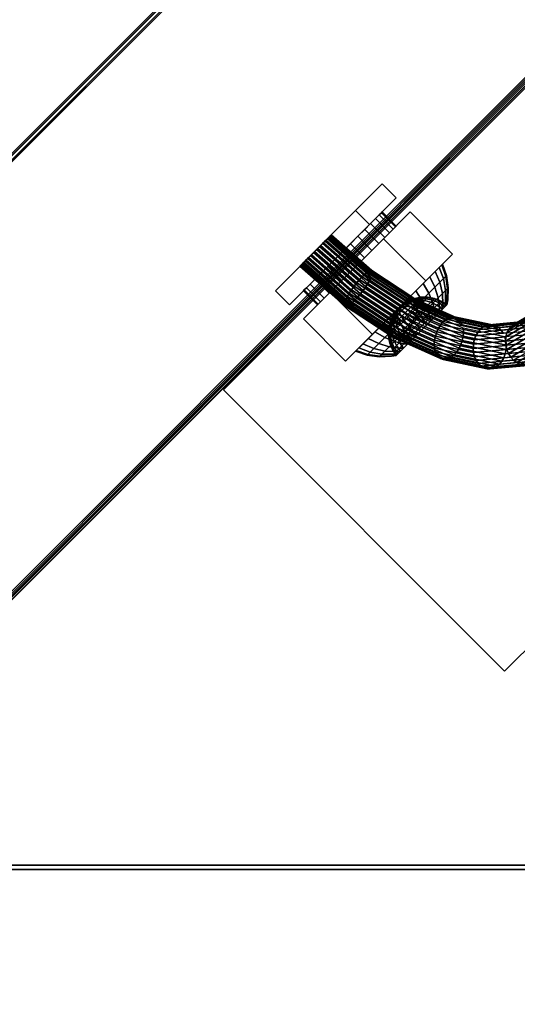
# Model space of a CAD drawing. Header units: millimetres. Extents: x -70539 to 23478, y -51814 to 44720.
# Tile 218 of 256: x -69687 to -69574, y 30158 to 30381. Entities that reach past the tile are written whole.
import ezdxf

# ---------------------------------------------------------------- set-up
doc = ezdxf.new("R2010")
doc.units = ezdxf.units.MM
doc.layers.add('WM_urządzenia', color=6, linetype='Continuous')

# ---------------------------------------------------------------- blocks, each defined once
blk = doc.blocks.new('QMODEL_9fe9ba68_e395_459a_b4eb_8e655886be56')
at = {"color": 253}
for points, invisible_edges in [([(308.947363, 61.453451, -446), (519.5, 519.5, -446), (519.5, -519.5, -446)], 15), ([(308.947363, 61.453451, -448), (519.5, 519.5, -448), (519.5, -519.5, -448)], 15), ([(315, 0, -446), (308.947363, 61.453451, -446), (519.5, -519.5, -446)], 15), ([(315, 0, -448), (308.947363, 61.453451, -448), (519.5, -519.5, -448)], 15), ([(308.947363, -61.453451, -446), (315, 0, -446), (519.5, -519.5, -446)], 15), ([(308.947363, -61.453451, -448), (315, 0, -448), (519.5, -519.5, -448)], 15), ([(291.022053, -120.545281, -446), (308.947363, -61.453451, -446), (519.5, -519.5, -446)], 15), ([(291.022053, -120.545281, -448), (308.947363, -61.453451, -448), (519.5, -519.5, -448)], 15), ([(261.912928, -175.004623, -446), (291.022053, -120.545281, -446), (519.5, -519.5, -446)], 15), ([(261.912928, -175.004623, -448), (291.022053, -120.545281, -448), (519.5, -519.5, -448)], 15), ([(222.738636, -222.738636, -446), (261.912928, -175.004623, -446), (519.5, -519.5, -446)], 15), ([(222.738636, -222.738636, -448), (261.912928, -175.004623, -448), (519.5, -519.5, -448)], 15), ([(175.004623, -261.912928, -446), (222.738636, -222.738636, -446), (519.5, -519.5, -446)], 15), ([(175.004623, -261.912928, -448), (222.738636, -222.738636, -448), (519.5, -519.5, -448)], 15), ([(120.545281, -291.022053, -446), (175.004623, -261.912928, -446), (519.5, -519.5, -446)], 15), ([(120.545281, -291.022053, -448), (175.004623, -261.912928, -448), (519.5, -519.5, -448)], 15), ([(61.453451, -308.947363, -446), (120.545281, -291.022053, -446), (519.5, -519.5, -446)], 15), ([(61.453451, -308.947363, -448), (120.545281, -291.022053, -448), (519.5, -519.5, -448)], 15), ([(61.453451, -308.947363, -446), (519.5, -519.5, -446), (-519.5, -519.5, -446)], 15), ([(61.453451, -308.947363, -448), (519.5, -519.5, -448), (-519.5, -519.5, -448)], 15), ([(-518.5, -518.5, -486), (-519.5, -519.5, -486), (519.5, -519.5, -486)], 15), ([(-518.5, -518.5, -448), (-519.5, -519.5, -448), (519.5, -519.5, -448)], 15), ([(518.5, -518.5, -486), (518.5, -518.5, -448), (-518.5, -518.5, -448), (-518.5, -518.5, -486)], 1), ([(519.5, -519.5, -486), (518.5, -518.5, -486), (-518.5, -518.5, -486)], 15), ([(519.5, -519.5, -448), (518.5, -518.5, -448), (-518.5, -518.5, -448)], 15), ([(519.5, -519.5, -486), (519.5, -519.5, -448), (-519.5, -519.5, -448), (-519.5, -519.5, -486)], 1), ([(519.5, -519.5, -446), (519.5, -519.5, -448), (-519.5, -519.5, -448), (-519.5, -519.5, -446)], 1)]:
    blk.add_3dface(points, dxfattribs=dict(at, invisible_edges=invisible_edges))
at = {"color": 254}
for points, invisible_edges in [([(160, -480, -446), (160, -480, -406), (480, -160, -406), (480, -160, -446)], 1), ([(160, -479, -446), (160, -479, -406), (479, -160, -406), (479, -160, -446)], 1), ([(160, -479, -446), (160, -480, -446), (480, -160, -446)], 15), ([(480, -160, -446), (478, -161, -446), (160, -479, -446)], 15), ([(160, -479, -406), (160, -480, -406), (480, -160, -406)], 15), ([(480, -160, -406), (478, -161, -406), (160, -479, -406)], 15), ([(189.5, -550, -306), (189.5, -550, 394), (550, -189.5, 394), (550, -189.5, -306)], 1), ([(189.5, -549, -306), (189.5, -549, 394), (549, -189.5, 394), (549, -189.5, -306)], 1), ([(189.5, -549, -306), (189.5, -550, -306), (550, -189.5, -306)], 15), ([(550, -189.5, -306), (548.048813, -190.451187, -306), (189.5, -549, -306)], 15), ([(189.5, -549, 394), (189.5, -550, 394), (550, -189.5, 394)], 15), ([(550, -189.5, 394), (548.048813, -190.451187, 394), (189.5, -549, 394)], 15)]:
    blk.add_3dface(points, dxfattribs=dict(at, invisible_edges=invisible_edges))
at = {"color": 9}
for points, invisible_edges in [([(411.012193, -328.987807, -24), (474.651804, -392.627417, -24), (392.627417, -474.651804, -24), (328.987807, -411.012193, -24)], 1), ([(328.987807, -411.012193, 92), (392.627417, -474.651804, 92), (474.651804, -392.627417, 92), (411.012193, -328.987807, 92)], 1), ([(328.987807, -411.012193, 92), (328.987807, -411.012193, -24), (411.012193, -328.987807, -24), (411.012193, -328.987807, 92)], 15), ([(358.861665, -370.427657, 351.616667), (364.907428, -364.381894, 336.807633), (352.815902, -376.47342, 336.807633)], 14), ([(364.907428, -364.381894, 336.807633), (358.861665, -370.427657, 321.998599), (352.815902, -376.47342, 336.807633)], 14), ([(364.907428, -364.381894, 336.807633), (358.861665, -370.427657, 351.616667), (362.043645, -373.609638, 351.616667), (368.089408, -367.563875, 336.807633)], 5), ([(358.861665, -370.427657, 321.998599), (364.907428, -364.381894, 336.807633), (368.089408, -367.563875, 336.807633), (362.043645, -373.609638, 321.998599)], 5), ([(368.089408, -367.563875, 336.807633), (362.043645, -373.609638, 351.616667), (355.997882, -379.6554, 336.807633)], 14), ([(362.043645, -373.609638, 321.998599), (368.089408, -367.563875, 336.807633), (355.997882, -379.6554, 336.807633)], 14), ([(358.861665, -370.427657, 351.616667), (346.770139, -382.519183, 351.616667), (349.952119, -385.701163, 351.616667), (362.043645, -373.609638, 351.616667)], 5), ([(346.770139, -382.519183, 321.998599), (358.861665, -370.427657, 321.998599), (362.043645, -373.609638, 321.998599), (349.952119, -385.701163, 321.998599)], 5), ([(358.861665, -370.427657, 321.998599), (346.770139, -382.519183, 321.998599), (352.815902, -376.47342, 336.807633)], 14), ([(346.770139, -382.519183, 351.616667), (358.861665, -370.427657, 351.616667), (352.815902, -376.47342, 336.807633)], 14), ([(365.225626, -376.791618, 351.616667), (371.271388, -370.745855, 336.807633), (359.179863, -382.837381, 336.807633)], 14), ([(371.271388, -370.745855, 336.807633), (365.225626, -376.791618, 321.998599), (359.179863, -382.837381, 336.807633)], 14), ([(371.271388, -370.745855, 336.807633), (365.225626, -376.791618, 351.616667), (374.771567, -386.337559, 351.616667), (380.81733, -380.291797, 336.807633)], 5), ([(365.225626, -376.791618, 321.998599), (371.271388, -370.745855, 336.807633), (380.81733, -380.291797, 336.807633), (374.771567, -386.337559, 321.998599)], 5), ([(362.043645, -373.609638, 351.616667), (349.952119, -385.701163, 351.616667), (355.997882, -379.6554, 336.807633)], 14), ([(349.952119, -385.701163, 321.998599), (362.043645, -373.609638, 321.998599), (355.997882, -379.6554, 336.807633)], 14), ([(346.770139, -382.519183, 321.998599), (340.724376, -388.564946, 336.807633), (352.815902, -376.47342, 336.807633)], 14), ([(340.724376, -388.564946, 336.807633), (346.770139, -382.519183, 351.616667), (352.815902, -376.47342, 336.807633)], 14), ([(365.225626, -376.791618, 351.616667), (353.1341, -388.883144, 351.616667), (362.680041, -398.429085, 351.616667), (374.771567, -386.337559, 351.616667)], 5), ([(353.1341, -388.883144, 321.998599), (365.225626, -376.791618, 321.998599), (374.771567, -386.337559, 321.998599), (362.680041, -398.429085, 321.998599)], 5), ([(365.225626, -376.791618, 321.998599), (353.1341, -388.883144, 321.998599), (359.179863, -382.837381, 336.807633)], 14), ([(353.1341, -388.883144, 351.616667), (365.225626, -376.791618, 351.616667), (359.179863, -382.837381, 336.807633)], 14), ([(349.952119, -385.701163, 351.616667), (343.906357, -391.746926, 336.807633), (355.997882, -379.6554, 336.807633)], 14), ([(343.906357, -391.746926, 336.807633), (349.952119, -385.701163, 321.998599), (355.997882, -379.6554, 336.807633)], 14), ([(380.81733, -380.291797, 336.807633), (374.771567, -386.337559, 351.616667), (368.725804, -392.383322, 336.807633)], 14), ([(374.771567, -386.337559, 321.998599), (380.81733, -380.291797, 336.807633), (368.725804, -392.383322, 336.807633)], 14), ([(346.770139, -382.519183, 351.616667), (340.724376, -388.564946, 336.807633), (343.906357, -391.746926, 336.807633), (349.952119, -385.701163, 351.616667)], 5), ([(340.724376, -388.564946, 336.807633), (346.770139, -382.519183, 321.998599), (349.952119, -385.701163, 321.998599), (343.906357, -391.746926, 336.807633)], 5), ([(353.1341, -388.883144, 321.998599), (347.088337, -394.928907, 336.807633), (359.179863, -382.837381, 336.807633)], 14), ([(347.088337, -394.928907, 336.807633), (353.1341, -388.883144, 351.616667), (359.179863, -382.837381, 336.807633)], 14), ([(374.771567, -386.337559, 351.616667), (362.680041, -398.429085, 351.616667), (368.725804, -392.383322, 336.807633)], 14), ([(362.680041, -398.429085, 321.998599), (374.771567, -386.337559, 321.998599), (368.725804, -392.383322, 336.807633)], 14), ([(353.1341, -388.883144, 351.616667), (347.088337, -394.928907, 336.807633), (356.634278, -404.474848, 336.807633), (362.680041, -398.429085, 351.616667)], 5), ([(347.088337, -394.928907, 336.807633), (353.1341, -388.883144, 321.998599), (362.680041, -398.429085, 321.998599), (356.634278, -404.474848, 336.807633)], 5), ([(362.680041, -398.429085, 351.616667), (356.634278, -404.474848, 336.807633), (368.725804, -392.383322, 336.807633)], 14), ([(356.634278, -404.474848, 336.807633), (362.680041, -398.429085, 321.998599), (368.725804, -392.383322, 336.807633)], 14), ([(392.627417, -474.651804, 92), (392.627417, -474.651804, -24), (474.651804, -392.627417, -24), (474.651804, -392.627417, 92)], 15), ([(328.987807, -411.012193, -24), (392.627417, -474.651804, -24), (392.627417, -474.651804, 92), (328.987807, -411.012193, 92)], 1)]:
    blk.add_3dface(points, dxfattribs=dict(at, invisible_edges=invisible_edges))
at = {"color": 254}
mesh = blk.add_polymesh((2, 2), dxfattribs=at)
for k, corner in enumerate([(549, -188.5, 394), (188.5, -549, 394), (479, -159.505051, 478), (159.505051, -479, 478)]):
    mesh.set_mesh_vertex(divmod(k, 2), corner)
mesh = blk.add_polymesh((2, 2), dxfattribs=at)
for k, corner in enumerate([(479, -159.505051, 478), (159.505051, -479, 478), (480, -159.919264, 478), (159.919264, -480, 478)]):
    mesh.set_mesh_vertex(divmod(k, 2), corner)
mesh = blk.add_polymesh((2, 2), dxfattribs=at)
for k, corner in enumerate([(480, -159.919264, 478), (159.919264, -480, 478), (550, -188.914214, 394), (188.914214, -550, 394)]):
    mesh.set_mesh_vertex(divmod(k, 2), corner)
mesh = blk.add_polymesh((2, 2), dxfattribs=at)
for k, corner in enumerate([(479, -160, -406), (160, -479, -406), (549, -188.994949, -306), (188.994949, -549, -306)]):
    mesh.set_mesh_vertex(divmod(k, 2), corner)
mesh = blk.add_polymesh((2, 2), dxfattribs=at)
for k, corner in enumerate([(480, -160.414214, -406), (160.414214, -480, -406), (479, -160, -406), (160, -479, -406)]):
    mesh.set_mesh_vertex(divmod(k, 2), corner)
mesh = blk.add_polymesh((2, 2), dxfattribs=at)
for k, corner in enumerate([(550, -189.409163, -306), (189.409163, -550, -306), (480, -160.414214, -406), (160.414214, -480, -406)]):
    mesh.set_mesh_vertex(divmod(k, 2), corner)
mesh = blk.add_polymesh((2, 2), dxfattribs=at)
for k, corner in enumerate([(550, -188.914214, 394), (188.914214, -550, 394), (549, -188.5, 394), (188.5, -549, 394)]):
    mesh.set_mesh_vertex(divmod(k, 2), corner)
mesh = blk.add_polymesh((2, 2), dxfattribs=at)
for k, corner in enumerate([(549, -188.994949, -306), (188.994949, -549, -306), (550, -189.409163, -306), (189.409163, -550, -306)]):
    mesh.set_mesh_vertex(divmod(k, 2), corner)
at = {"color": 9}
mesh = blk.add_polymesh((2, 32), dxfattribs=dict(at, n_close=True))
for k, corner in enumerate([(355.997882, -379.6554, 349.407633), (354.259716, -381.393566, 349.165527), (352.588347, -383.064936, 348.448515), (351.048004, -384.605279, 347.28415), (349.697882, -385.9554, 345.717178), (348.589866, -387.063417, 343.807818), (347.766536, -387.886747, 341.629444), (347.259532, -388.393751, 339.265771), (347.088337, -388.564946, 336.807633), (347.259532, -388.393751, 334.349495), (347.766536, -387.886747, 331.985822), (348.589866, -387.063417, 329.807448), (349.697882, -385.9554, 327.898088), (351.048004, -384.605279, 326.331116), (352.588347, -383.064936, 325.166751), (354.259716, -381.393566, 324.449739), (355.997882, -379.6554, 324.207633), (357.736048, -377.917234, 324.449739), (359.407418, -376.245865, 325.166751), (360.94776, -374.705522, 326.331116), (362.297882, -373.355401, 327.898088), (363.405898, -372.247384, 329.807448), (364.229229, -371.424054, 331.985822), (364.736233, -370.91705, 334.349495), (364.907428, -370.745855, 336.807633), (364.736233, -370.91705, 339.265771), (364.229229, -371.424054, 341.629444), (363.405898, -372.247384, 343.807818), (362.297882, -373.355401, 345.717178), (360.94776, -374.705522, 347.28415), (359.407418, -376.245865, 348.448515), (357.736048, -377.917234, 349.165527), (359.179863, -382.837381, 349.407633), (357.441697, -384.575547, 349.165527), (355.770327, -386.246916, 348.448515), (354.229985, -387.787259, 347.28415), (352.879863, -389.137381, 345.717178), (351.771847, -390.245397, 343.807818), (350.948516, -391.068727, 341.629444), (350.441512, -391.575732, 339.265771), (350.270318, -391.746926, 336.807633), (350.441512, -391.575732, 334.349495), (350.948516, -391.068727, 331.985822), (351.771847, -390.245397, 329.807448), (352.879863, -389.137381, 327.898088), (354.229985, -387.787259, 326.331116), (355.770327, -386.246916, 325.166751), (357.441697, -384.575547, 324.449739), (359.179863, -382.837381, 324.207633), (360.918029, -381.099215, 324.449739), (362.589398, -379.427846, 325.166751), (364.129741, -377.887503, 326.331116), (365.479863, -376.537381, 327.898088), (366.587879, -375.429365, 329.807448), (367.411209, -374.606034, 331.985822), (367.918214, -374.09903, 334.349495), (368.089408, -373.927836, 336.807633), (367.918214, -374.09903, 339.265771), (367.411209, -374.606034, 341.629444), (366.587879, -375.429365, 343.807818), (365.479863, -376.537381, 345.717178), (364.129741, -377.887503, 347.28415), (362.589398, -379.427846, 348.448515), (360.918029, -381.099215, 349.165527)]):
    mesh.set_mesh_vertex(divmod(k, 32), corner)
at = {"color": 250}
mesh = blk.add_polymesh((7, 32), dxfattribs=dict(at, n_close=True))
for k, corner in enumerate([(405.910782, -394.089218, 303.006372), (405.162201, -393.458302, 302.958335), (404.324721, -392.969298, 302.816071), (403.430528, -392.640997, 302.585046), (402.513983, -392.486017, 302.274139), (401.61031, -392.510312, 301.895297), (400.754237, -392.712949, 301.46308), (399.97866, -393.086141, 300.994097), (399.313386, -393.615546, 300.506371), (398.783981, -394.28082, 300.018645), (398.410789, -395.056396, 299.549662), (398.208152, -395.91247, 299.117445), (398.183857, -396.816143, 298.738603), (398.338838, -397.732687, 298.427696), (398.667139, -398.626881, 298.196671), (399.156143, -399.46436, 298.054406), (399.787059, -400.212941, 298.006369), (400.53564, -400.843857, 298.054406), (401.373119, -401.332861, 298.196671), (402.267313, -401.661162, 298.427696), (403.183857, -401.816143, 298.738603), (404.08753, -401.791848, 299.117445), (404.943604, -401.589211, 299.549662), (405.71918, -401.216019, 300.018645), (406.384454, -400.686614, 300.506371), (406.913859, -400.02134, 300.994097), (407.287051, -399.245763, 301.46308), (407.489688, -398.38969, 301.895297), (407.513983, -397.486017, 302.274139), (407.359003, -396.569472, 302.585046), (407.030702, -395.675279, 302.816071), (406.541698, -394.837799, 302.958335), (400.130758, -397.459834, 314.213564), (399.494939, -396.763161, 313.946885), (398.765889, -396.210926, 313.594382), (397.971625, -395.824352, 313.169599), (397.142669, -395.618294, 312.688862), (396.310878, -395.600671, 312.170645), (395.508217, -395.77216, 311.634862), (394.765532, -396.126172, 311.102103), (394.111365, -396.6491, 310.592843), (393.570853, -397.320851, 310.126651), (393.16477, -398.115608, 309.721444), (392.90872, -399.002829, 309.392792), (392.812543, -399.94842, 309.153326), (392.879935, -400.916042, 309.012249), (393.108307, -401.868509, 308.974981), (393.488882, -402.769219, 309.042956), (394.007035, -403.583557, 309.213561), (394.642853, -404.280231, 309.480239), (395.371903, -404.832465, 309.832743), (396.166168, -405.219039, 310.257525), (396.995124, -405.425097, 310.738262), (397.826915, -405.44272, 311.25648), (398.629575, -405.271231, 311.792263), (399.37226, -404.91722, 312.325021), (400.026428, -404.394291, 312.834281), (400.566939, -403.722541, 313.300473), (400.973023, -402.927784, 313.705681), (401.229073, -402.040562, 314.034332), (401.32525, -401.094971, 314.273798), (401.257858, -400.12735, 314.414876), (401.029486, -399.174883, 314.452143), (400.648911, -398.274173, 314.384168), (392.335225, -398.19134, 324.657003), (391.85149, -397.480396, 324.186584), (391.268678, -396.914439, 323.638168), (390.609188, -396.515218, 323.032833), (389.898363, -396.298075, 322.393839), (389.16352, -396.271355, 321.745744), (388.432898, -396.436084, 321.113454), (387.734574, -396.785933, 320.521266), (387.095385, -397.307456, 319.991939), (386.539895, -397.980612, 319.545814), (386.08945, -398.779532, 319.200035), (385.761361, -399.673513, 318.967891), (385.568237, -400.628201, 318.858303), (385.517499, -401.606908, 318.875482), (385.611096, -402.572022, 319.018768), (385.845432, -403.486454, 319.282655), (386.211502, -404.315064, 319.657001), (386.695237, -405.026008, 320.12742), (387.278048, -405.591965, 320.675836), (387.937538, -405.991186, 321.281171), (388.648363, -406.208329, 321.920165), (389.383207, -406.235049, 322.56826), (390.113829, -406.07032, 323.20055), (390.812153, -405.720471, 323.792738), (391.451342, -405.198948, 324.322065), (392.006832, -404.525792, 324.76819), (392.457277, -403.726872, 325.113969), (392.785365, -402.832891, 325.346112), (392.97849, -401.878203, 325.455701), (393.029228, -400.899496, 325.438522), (392.935631, -399.934383, 325.295236), (392.701295, -399.01995, 325.031349), (383.055436, -396.233886, 333.624988), (382.75274, -395.56113, 332.979612), (382.344012, -395.031893, 332.262963), (381.844957, -394.666514, 331.502583), (381.274754, -394.479034, 330.727692), (380.655317, -394.476657, 329.968068), (380.010449, -394.659475, 329.252905), (379.364933, -395.020463, 328.609684), (378.743575, -395.545747, 328.063125), (378.170254, -396.215142, 327.634232), (377.667002, -397.002922, 327.339487), (377.253159, -397.878815, 327.190216), (376.944628, -398.80916, 327.192156), (376.753267, -399.758204, 327.345233), (376.686429, -400.689476, 327.643563), (376.746683, -401.567188, 328.075683), (376.931713, -402.357609, 328.624986), (377.234408, -403.030365, 329.270362), (377.643137, -403.559602, 329.987011), (378.142192, -403.924981, 330.747391), (378.712394, -404.112462, 331.522282), (379.331832, -404.114838, 332.281905), (379.976699, -403.93202, 332.997069), (380.622216, -403.571033, 333.64029), (381.243574, -403.045748, 334.186849), (381.816895, -402.376354, 334.615742), (382.320147, -401.588573, 334.910487), (382.73399, -400.71268, 335.059758), (383.04252, -399.782335, 335.057818), (383.233882, -398.833291, 334.904741), (383.30072, -397.902019, 334.606411), (383.240466, -397.024308, 334.174291), (372.923793, -391.720868, 340.506365), (372.818756, -391.136157, 339.72674), (372.60009, -390.691581, 338.881001), (372.276198, -390.404226, 338.001651), (371.859527, -390.285134, 337.122482), (371.366089, -390.338883, 336.27728), (370.814848, -390.563405, 335.498525), (370.226987, -390.950075, 334.816146), (369.625096, -391.484031, 334.256365), (369.032308, -392.144754, 333.840694), (368.471401, -392.906853, 333.585107), (367.963931, -393.741041, 333.499427), (367.529401, -394.61526, 333.586946), (367.184508, -395.495916, 333.844301), (366.942507, -396.349163, 334.261601), (366.812698, -397.142214, 334.822811), (366.80007, -397.844591, 335.506363), (366.905107, -398.429303, 336.285988), (367.123773, -398.873878, 337.131726), (367.447665, -399.161233, 338.011077), (367.864336, -399.280325, 338.890246), (368.357773, -399.226577, 339.735448), (368.909015, -399.002054, 340.514202), (369.496876, -398.615384, 341.196582), (370.098766, -398.081428, 341.756363), (370.691555, -397.420705, 342.172034), (371.252462, -396.658606, 342.427621), (371.759932, -395.824418, 342.513301), (372.194462, -394.950199, 342.425782), (372.539355, -394.069544, 342.168427), (372.781355, -393.216296, 341.751127), (372.911164, -392.423245, 341.189917), (362.630751, -384.959841, 344.83218), (362.726521, -384.507031, 343.968162), (362.700945, -384.189287, 343.041274), (362.555006, -384.018822, 342.087136), (362.294313, -384.002184, 341.142415), (361.928883, -384.140015, 340.243416), (361.472759, -384.427016, 339.424687), (360.943471, -384.852159, 338.717691), (360.361358, -385.399107, 338.149598), (359.748792, -386.046839, 337.742239), (359.129312, -386.770464, 337.511268), (358.526724, -387.542173, 337.465563), (357.964187, -388.33231, 337.606879), (357.463317, -389.110511, 337.929786), (357.043363, -389.84687, 338.421874), (356.720464, -390.513088, 339.064233), (356.507028, -391.083564, 339.832177), (356.411257, -391.536375, 340.696195), (356.436833, -391.854118, 341.623083), (356.582772, -392.024584, 342.57722), (356.843466, -392.041221, 343.521942), (357.208896, -391.903391, 344.420941), (357.66502, -391.616389, 345.23967), (358.194308, -391.191246, 345.946666), (358.77642, -390.644299, 346.514759), (359.388987, -389.996567, 346.922118), (360.008467, -389.272942, 347.153088), (360.611054, -388.501233, 347.198793), (361.173592, -387.711095, 347.057477), (361.674462, -386.932894, 346.734571), (362.094416, -386.196536, 346.242483), (362.417315, -385.530317, 345.600124), (352.877763, -376.411558, 346.307634), (353.163805, -376.125517, 345.414832), (353.321189, -375.968133, 344.460266), (353.343866, -375.945456, 343.480619), (353.230966, -376.058356, 342.513539), (352.986826, -376.302496, 341.596191), (352.62083, -376.668492, 340.763827), (352.147042, -377.14228, 340.048435), (351.58367, -377.705652, 339.477507), (350.952363, -378.336959, 339.072983), (350.277383, -379.011939, 338.850409), (349.584668, -379.704654, 338.818338), (348.900839, -380.388482, 338.978003), (348.252176, -381.037146, 339.323269), (347.663606, -381.625716, 339.840865), (347.157747, -382.131574, 340.510903), (346.75404, -382.535282, 341.307632), (346.467999, -382.821323, 342.200434), (346.310615, -382.978707, 343.155), (346.287938, -383.001384, 344.134647), (346.400838, -382.888484, 345.101727), (346.644977, -382.644344, 346.019075), (347.010974, -382.278348, 346.851439), (347.484762, -381.80456, 347.566831), (348.048134, -381.241188, 348.137759), (348.679441, -380.609881, 348.542283), (349.354421, -379.934901, 348.764857), (350.047136, -379.242186, 348.796928), (350.730964, -378.558358, 348.637263), (351.379628, -377.909694, 348.291997), (351.968198, -377.321124, 347.774401), (352.474056, -376.815266, 347.104363)]):
    mesh.set_mesh_vertex(divmod(k, 32), corner)
at = {"color": 9}
mesh = blk.add_polymesh((5, 32), dxfattribs=dict(at, n_close=True))
for k, corner in enumerate([(368.089408, -403.202056, 336.807633), (368.199462, -403.092002, 335.227401), (368.525393, -402.766071, 333.707897), (369.054677, -402.236787, 332.307514), (369.766973, -401.524491, 331.080068), (370.634908, -400.656555, 330.072729), (371.625129, -399.666335, 329.324209), (372.69958, -398.591883, 328.863272), (373.816973, -397.474491, 328.707633), (374.934365, -396.357098, 328.863272), (376.008817, -395.282647, 329.324209), (376.999037, -394.292426, 330.072729), (377.866973, -393.424491, 331.080068), (378.579269, -392.712195, 332.307514), (379.108553, -392.182911, 333.707897), (379.434484, -391.85698, 335.227401), (379.544538, -391.746926, 336.807633), (379.434484, -391.85698, 338.387865), (379.108553, -392.182911, 339.907369), (378.579269, -392.712195, 341.307752), (377.866973, -393.424491, 342.535198), (376.999037, -394.292426, 343.542537), (376.008817, -395.282647, 344.291057), (374.934365, -396.357098, 344.751994), (373.816973, -397.474491, 344.907633), (372.69958, -398.591883, 344.751994), (371.625129, -399.666335, 344.291057), (370.634908, -400.656555, 343.542537), (369.766973, -401.524491, 342.535198), (369.054677, -402.236787, 341.307752), (368.525393, -402.766071, 339.907369), (368.199462, -403.092002, 338.387865), (366.978701, -403.398194, 336.807633), (367.101309, -403.275585, 335.047123), (367.464424, -402.91247, 333.354267), (368.054091, -402.322803, 331.794123), (368.847649, -401.529246, 330.426645), (369.814601, -400.562293, 329.304385), (370.91779, -399.459104, 328.470471), (372.114819, -398.262075, 327.956949), (373.359688, -397.017206, 327.783554), (374.604557, -395.772337, 327.956949), (375.801586, -394.575308, 328.470471), (376.904775, -393.472119, 329.304385), (377.871728, -392.505167, 330.426645), (378.665285, -391.711609, 331.794123), (379.254952, -391.121942, 333.354267), (379.618067, -390.758828, 335.047123), (379.740676, -390.636219, 336.807633), (379.618067, -390.758828, 338.568144), (379.254952, -391.121942, 340.260999), (378.665285, -391.711609, 341.821143), (377.871728, -392.505167, 343.188621), (376.904775, -393.472119, 344.310881), (375.801586, -394.575308, 345.144795), (374.604557, -395.772337, 345.658317), (373.359688, -397.017206, 345.831712), (372.114819, -398.262075, 345.658317), (370.91779, -399.459104, 345.144795), (369.814601, -400.562293, 344.310881), (368.847649, -401.529246, 343.188621), (368.054091, -402.322803, 341.821143), (367.464424, -402.91247, 340.260999), (367.101309, -403.275585, 338.568144), (364.217165, -403.520932, 336.807633), (364.367484, -403.370613, 334.649238), (364.812665, -402.925432, 332.573789), (365.535599, -402.202498, 330.661044), (366.508505, -401.229592, 328.984509), (367.693994, -400.044103, 327.608612), (369.046509, -398.691588, 326.586228), (370.514074, -397.224023, 325.956648), (372.040289, -395.697807, 325.744064), (373.566505, -394.171592, 325.956648), (375.034069, -392.704027, 326.586228), (376.386584, -391.351512, 327.608612), (377.572074, -390.166023, 328.984509), (378.54498, -389.193117, 330.661044), (379.267914, -388.470183, 332.573789), (379.713095, -388.025002, 334.649238), (379.863414, -387.874683, 336.807633), (379.713095, -388.025002, 338.966028), (379.267914, -388.470183, 341.041477), (378.54498, -389.193117, 342.954222), (377.572074, -390.166023, 344.630757), (376.386584, -391.351512, 346.006654), (375.034069, -392.704027, 347.029038), (373.566505, -394.171592, 347.658618), (372.040289, -395.697807, 347.871202), (370.514074, -397.224023, 347.658618), (369.046509, -398.691588, 347.029038), (367.693994, -400.044103, 346.006654), (366.508505, -401.229592, 344.630757), (365.535599, -402.202498, 342.954222), (364.812665, -402.925432, 341.041477), (364.367484, -403.370613, 338.966028), (361.480269, -403.132929, 336.807633), (361.653155, -402.960043, 334.325209), (362.165169, -402.44803, 331.938183), (362.996634, -401.616565, 329.738287), (364.115597, -400.497601, 327.810062), (365.479058, -399.134141, 326.227609), (367.034619, -397.578579, 325.05174), (368.722501, -395.890697, 324.327644), (370.47784, -394.135358, 324.083147), (372.233179, -392.380019, 324.327644), (373.921061, -390.692137, 325.05174), (375.476623, -389.136576, 326.227609), (376.840083, -387.773115, 327.810062), (377.959047, -386.654152, 329.738287), (378.790511, -385.822687, 331.938183), (379.302525, -385.310673, 334.325209), (379.475411, -385.137788, 336.807633), (379.302525, -385.310673, 339.290057), (378.790511, -385.822687, 341.677083), (377.959047, -386.654152, 343.876979), (376.840083, -387.773115, 345.805204), (375.476623, -389.136576, 347.387657), (373.921061, -390.692137, 348.563526), (372.233179, -392.380019, 349.287622), (370.47784, -394.135358, 349.532119), (368.722501, -395.890697, 349.287622), (367.034619, -397.578579, 348.563526), (365.479058, -399.134141, 347.387657), (364.115597, -400.497601, 345.805204), (362.996634, -401.616565, 343.876979), (362.165169, -402.44803, 341.677083), (361.653155, -402.960043, 339.290057), (358.861665, -402.247461, 336.807633), (359.051201, -402.057925, 334.086123), (359.612528, -401.496599, 331.469199), (360.524072, -400.585054, 329.057428), (361.750804, -399.358322, 326.943494), (363.245582, -397.863544, 325.208632), (364.950961, -396.158165, 323.919514), (366.801406, -394.30772, 323.125679), (368.725804, -392.383322, 322.857633), (370.650202, -390.458924, 323.125679), (372.500647, -388.608479, 323.919514), (374.206026, -386.9031, 325.208632), (375.700804, -385.408322, 326.943494), (376.927536, -384.18159, 329.057428), (377.83908, -383.270046, 331.469199), (378.400407, -382.708719, 334.086123), (378.589943, -382.519183, 336.807633), (378.400407, -382.708719, 339.529143), (377.83908, -383.270046, 342.146067), (376.927536, -384.18159, 344.557838), (375.700804, -385.408322, 346.671772), (374.206026, -386.9031, 348.406634), (372.500647, -388.608479, 349.695752), (370.650202, -390.458924, 350.489587), (368.725804, -392.383322, 350.757633), (366.801406, -394.30772, 350.489587), (364.950961, -396.158165, 349.695752), (363.245582, -397.863544, 348.406634), (361.750804, -399.358322, 346.671772), (360.524072, -400.585054, 344.557838), (359.612528, -401.496599, 342.146067), (359.051201, -402.057925, 339.529143)]):
    mesh.set_mesh_vertex(divmod(k, 32), corner)
at = {"color": 7}
mesh = blk.add_polymesh((9, 32), dxfattribs=dict(at, n_close=True))
for k, corner in enumerate([(368.752851, -392.41037, 336.807633), (368.752851, -392.41037, 336.807633), (368.752851, -392.41037, 336.807633), (368.752851, -392.41037, 336.807633), (368.752851, -392.41037, 336.807633), (368.752851, -392.41037, 336.807633), (368.752851, -392.41037, 336.807633), (368.752851, -392.41037, 336.807633), (368.752851, -392.41037, 336.807633), (368.752851, -392.41037, 336.807633), (368.752851, -392.41037, 336.807633), (368.752851, -392.41037, 336.807633), (368.752851, -392.41037, 336.807633), (368.752851, -392.41037, 336.807633), (368.752851, -392.41037, 336.807633), (368.752851, -392.41037, 336.807633), (368.752851, -392.41037, 336.807633), (368.752851, -392.41037, 336.807633), (368.752851, -392.41037, 336.807633), (368.752851, -392.41037, 336.807633), (368.752851, -392.41037, 336.807633), (368.752851, -392.41037, 336.807633), (368.752851, -392.41037, 336.807633), (368.752851, -392.41037, 336.807633), (368.752851, -392.41037, 336.807633), (368.752851, -392.41037, 336.807633), (368.752851, -392.41037, 336.807633), (368.752851, -392.41037, 336.807633), (368.752851, -392.41037, 336.807633), (368.752851, -392.41037, 336.807633), (368.752851, -392.41037, 336.807633), (368.752851, -392.41037, 336.807633), (369.31075, -391.852471, 336.807633), (369.30003, -391.863191, 336.653709), (369.268283, -391.894938, 336.5057), (369.216727, -391.946494, 336.369295), (369.147345, -392.015876, 336.249734), (369.062803, -392.100418, 336.151614), (368.96635, -392.196871, 336.078703), (368.861692, -392.301529, 336.033805), (368.752851, -392.41037, 336.018645), (368.644011, -392.51921, 336.033805), (368.539353, -392.623868, 336.078703), (368.4429, -392.720321, 336.151614), (368.358357, -392.804863, 336.249734), (368.288976, -392.874245, 336.369295), (368.23742, -392.925801, 336.5057), (368.205673, -392.957548, 336.653709), (368.194953, -392.968268, 336.807633), (368.205673, -392.957548, 336.961557), (368.23742, -392.925801, 337.109566), (368.288976, -392.874245, 337.245971), (368.358357, -392.804863, 337.365532), (368.4429, -392.720321, 337.463652), (368.539353, -392.623868, 337.536563), (368.644011, -392.51921, 337.581461), (368.752851, -392.41037, 337.596621), (368.861692, -392.301529, 337.581461), (368.96635, -392.196871, 337.536563), (369.062803, -392.100418, 337.463652), (369.147345, -392.015876, 337.365532), (369.216727, -391.946494, 337.245971), (369.268283, -391.894938, 337.109566), (369.30003, -391.863191, 336.961557), (370.620524, -390.972415, 336.807633), (370.588766, -391.004173, 336.351623), (370.494711, -391.098228, 335.913137), (370.341975, -391.250964, 335.509026), (370.136426, -391.456513, 335.154819), (369.885965, -391.706974, 334.86413), (369.600215, -391.992724, 334.648128), (369.290158, -392.302781, 334.515114), (368.96771, -392.625229, 334.470201), (368.645262, -392.947676, 334.515114), (368.335206, -393.257733, 334.648128), (368.049456, -393.543483, 334.86413), (367.798995, -393.793944, 335.154819), (367.593446, -393.999493, 335.509026), (367.44071, -394.152229, 335.913137), (367.346655, -394.246284, 336.351623), (367.314897, -394.278042, 336.807633), (367.346655, -394.246284, 337.263643), (367.44071, -394.152229, 337.702129), (367.593446, -393.999493, 338.10624), (367.798995, -393.793944, 338.460447), (368.049456, -393.543483, 338.751136), (368.335206, -393.257733, 338.967138), (368.645262, -392.947676, 339.100152), (368.96771, -392.625229, 339.145065), (369.290158, -392.302781, 339.100152), (369.600215, -391.992724, 338.967138), (369.885965, -391.706974, 338.751136), (370.136426, -391.456513, 338.460447), (370.341975, -391.250964, 338.10624), (370.494711, -391.098228, 337.702129), (370.588766, -391.004173, 337.263643), (372.07525, -390.36104, 336.807633), (372.023642, -390.412648, 336.066605), (371.870801, -390.565489, 335.354054), (371.622601, -390.81369, 334.697363), (371.288579, -391.147712, 334.121769), (370.881572, -391.554718, 333.649391), (370.417222, -392.019069, 333.298382), (369.913372, -392.522918, 333.082232), (369.389386, -393.046904, 333.009248), (368.8654, -393.57089, 333.082232), (368.361551, -394.07474, 333.298382), (367.8972, -394.539091, 333.649391), (367.490193, -394.946097, 334.121769), (367.156172, -395.280119, 334.697363), (366.907971, -395.528319, 335.354054), (366.75513, -395.68116, 336.066605), (366.703522, -395.732768, 336.807633), (366.75513, -395.68116, 337.548661), (366.907971, -395.528319, 338.261212), (367.156172, -395.280119, 338.917903), (367.490193, -394.946097, 339.493497), (367.8972, -394.539091, 339.965875), (368.361551, -394.07474, 340.316884), (368.8654, -393.57089, 340.533034), (369.389386, -393.046904, 340.606019), (369.913372, -392.522918, 340.533034), (370.417222, -392.019069, 340.316884), (370.881572, -391.554718, 339.965875), (371.288579, -391.147712, 339.493497), (371.622601, -390.81369, 338.917903), (371.870801, -390.565489, 338.261212), (372.023642, -390.412648, 337.548661), (373.620478, -390.041231, 336.807633), (373.550952, -390.110757, 335.809323), (373.345045, -390.316664, 334.849378), (373.010671, -390.651038, 333.964688), (372.560679, -391.101031, 333.18925), (372.012361, -391.649348, 332.552865), (371.386791, -392.274919, 332.079988), (370.708007, -392.953702, 331.788792), (370.002096, -393.659614, 331.690467), (369.296184, -394.365525, 331.788792), (368.6174, -395.044309, 332.079988), (367.99183, -395.669879, 332.552865), (367.443513, -396.218197, 333.18925), (366.99352, -396.668189, 333.964688), (366.659146, -397.002563, 334.849378), (366.453239, -397.20847, 335.809323), (366.383713, -397.277996, 336.807633), (366.453239, -397.20847, 337.805943), (366.659146, -397.002563, 338.765888), (366.99352, -396.668189, 339.650578), (367.443513, -396.218197, 340.426016), (367.99183, -395.669879, 341.062401), (368.6174, -395.044309, 341.535278), (369.296184, -394.365525, 341.826474), (370.002096, -393.659614, 341.924799), (370.708007, -392.953702, 341.826474), (371.386791, -392.274919, 341.535278), (372.012361, -391.649348, 341.062401), (372.560679, -391.101031, 340.426016), (373.010671, -390.651038, 339.650578), (373.345045, -390.316664, 338.765888), (373.550952, -390.110757, 337.805943), (375.19837, -390.024958, 336.807633), (375.113528, -390.1098, 335.589409), (374.862263, -390.361065, 334.418), (374.45423, -390.769098, 333.338424), (373.90511, -391.318217, 332.392168), (373.236006, -391.987322, 331.615595), (372.47263, -392.750697, 331.03855), (371.644319, -393.579008, 330.683207), (370.782905, -394.440423, 330.563222), (369.92149, -395.301837, 330.683207), (369.093179, -396.130148, 331.03855), (368.329804, -396.893524, 331.615595), (367.660699, -397.562628, 332.392168), (367.11158, -398.111748, 333.338424), (366.703547, -398.519781, 334.418), (366.452281, -398.771046, 335.589409), (366.36744, -398.855888, 336.807633), (366.452281, -398.771046, 338.025857), (366.703547, -398.519781, 339.197266), (367.11158, -398.111748, 340.276842), (367.660699, -397.562628, 341.223098), (368.329804, -396.893524, 341.999671), (369.093179, -396.130148, 342.576716), (369.92149, -395.301837, 342.932059), (370.782905, -394.440423, 343.052044), (371.644319, -393.579008, 342.932059), (372.47263, -392.750697, 342.576716), (373.236006, -391.987322, 341.999671), (373.90511, -391.318217, 341.223098), (374.45423, -390.769098, 340.276842), (374.862263, -390.361065, 339.197266), (375.113528, -390.1098, 338.025857), (376.749865, -390.312829, 336.807633), (376.652883, -390.409811, 335.415092), (376.365664, -390.69703, 334.076066), (375.899246, -391.163449, 332.842013), (375.271552, -391.791142, 331.760356), (374.506705, -392.555989, 330.872663), (373.634097, -393.428597, 330.213048), (372.687263, -394.375431, 329.806859), (371.702588, -395.360106, 329.669705), (370.717913, -396.344781, 329.806859), (369.771079, -397.291616, 330.213048), (368.898471, -398.164223, 330.872663), (368.133624, -398.92907, 331.760356), (367.505931, -399.556764, 332.842013), (367.039512, -400.023182, 334.076066), (366.752293, -400.310401, 335.415092), (366.655311, -400.407383, 336.807633), (366.752293, -400.310401, 338.200174), (367.039512, -400.023182, 339.5392), (367.505931, -399.556764, 340.773253), (368.133624, -398.92907, 341.85491), (368.898471, -398.164223, 342.742603), (369.771079, -397.291616, 343.402218), (370.717913, -396.344781, 343.808407), (371.702588, -395.360106, 343.945561), (372.687263, -394.375431, 343.808407), (373.634097, -393.428597, 343.402218), (374.506705, -392.555989, 342.742603), (375.271552, -391.791142, 341.85491), (375.899246, -391.163449, 340.773253), (376.365664, -390.69703, 339.5392), (376.652883, -390.409811, 338.200174), (378.216891, -390.894071, 336.807633), (378.111399, -390.999563, 335.292899), (377.798977, -391.311985, 333.836375), (377.291631, -391.819331, 332.494035), (376.608858, -392.502104, 331.317464), (375.776897, -393.334065, 330.351877), (374.827719, -394.283243, 329.634381), (373.797801, -395.313161, 329.192549), (372.726722, -396.38424, 329.043361), (371.655643, -397.455319, 329.192549), (370.625725, -398.485237, 329.634381), (369.676547, -399.434415, 330.351877), (368.844586, -400.266376, 331.317464), (368.161813, -400.949149, 332.494035), (367.654467, -401.456495, 333.836375), (367.342045, -401.768917, 335.292899), (367.236552, -401.874409, 336.807633), (367.342045, -401.768917, 338.322367), (367.654467, -401.456495, 339.778891), (368.161813, -400.949149, 341.121231), (368.844586, -400.266376, 342.297802), (369.676547, -399.434415, 343.263389), (370.625725, -398.485237, 343.980885), (371.655643, -397.455319, 344.422717), (372.726722, -396.38424, 344.571905), (373.797801, -395.313161, 344.422717), (374.827719, -394.283243, 343.980885), (375.776897, -393.334065, 343.263389), (376.608858, -392.502104, 342.297802), (377.291631, -391.819331, 341.121231), (377.798977, -391.311985, 339.778891), (378.111399, -390.999563, 338.322367), (379.544538, -391.746926, 336.807633), (379.434484, -391.85698, 335.227401), (379.108553, -392.182911, 333.707897), (378.579269, -392.712195, 332.307514), (377.866973, -393.424491, 331.080068), (376.999037, -394.292426, 330.072729), (376.008817, -395.282647, 329.324209), (374.934365, -396.357098, 328.863272), (373.816973, -397.474491, 328.707633), (372.69958, -398.591883, 328.863272), (371.625129, -399.666335, 329.324209), (370.634908, -400.656555, 330.072729), (369.766973, -401.524491, 331.080068), (369.054677, -402.236787, 332.307514), (368.525393, -402.766071, 333.707897), (368.199462, -403.092002, 335.227401), (368.089408, -403.202056, 336.807633), (368.199462, -403.092002, 338.387865), (368.525393, -402.766071, 339.907369), (369.054677, -402.236787, 341.307752), (369.766973, -401.524491, 342.535198), (370.634908, -400.656555, 343.542537), (371.625129, -399.666335, 344.291057), (372.69958, -398.591883, 344.751994), (373.816973, -397.474491, 344.907633), (374.934365, -396.357098, 344.751994), (376.008817, -395.282647, 344.291057), (376.999037, -394.292426, 343.542537), (377.866973, -393.424491, 342.535198), (378.579269, -392.712195, 341.307752), (379.108553, -392.182911, 339.907369), (379.434484, -391.85698, 338.387865)]):
    mesh.set_mesh_vertex(divmod(k, 32), corner)

msp = doc.modelspace()

# ---------------------------------------------------------------- block references
at = {"layer": 'WM_urządzenia'}
msp.add_blockref('QMODEL_9fe9ba68_e395_459a_b4eb_8e655886be56', (-69969.81, 30708.31, 20760.32), dxfattribs=at)

doc.saveas('drawing.dxf')
